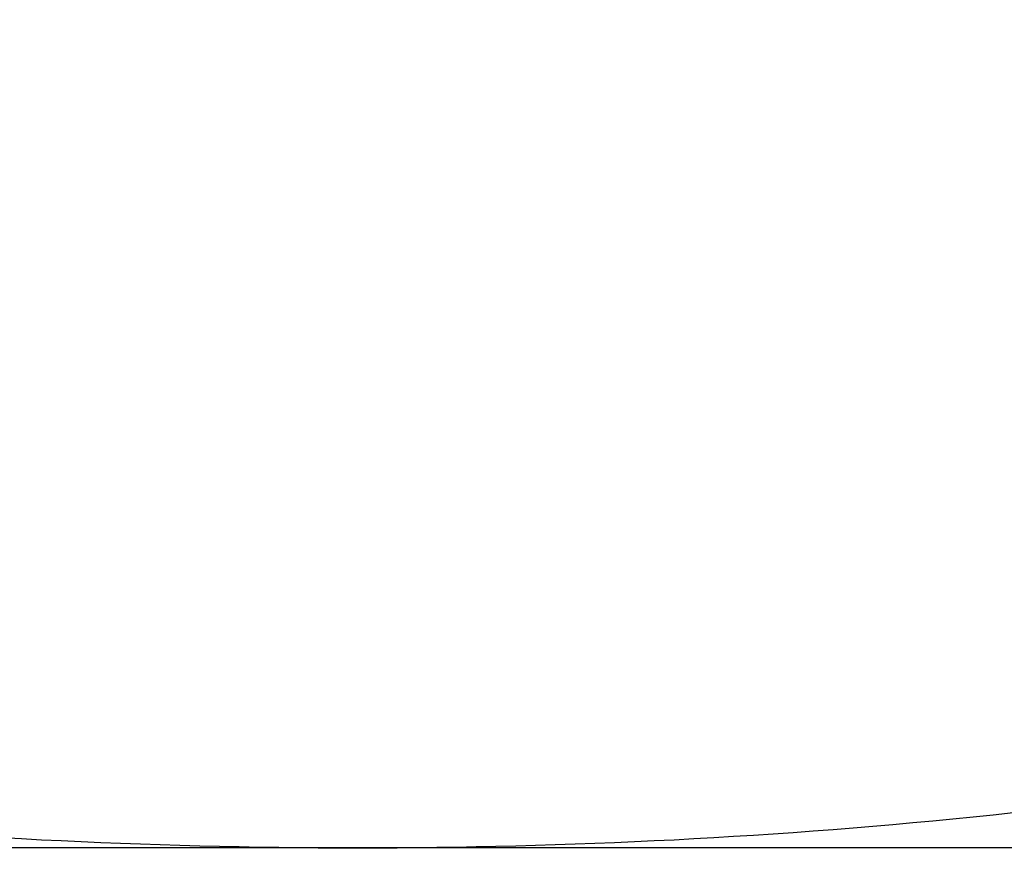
# Model space of a CAD drawing. Header units: millimetres. Extents: x 38.6 to 99.8, y -127.8 to -66.6.
# Tile 254 of 256: x 43.53867 to 43.54469, y -97.22943 to -97.22435. Entities that reach past the tile are written whole.
import ezdxf

# ---------------------------------------------------------------- set-up
doc = ezdxf.new("R2010")
doc.units = ezdxf.units.MM
doc.header["$MEASUREMENT"] = 0
doc.layers.add('Malia Hocker', color=7, linetype='Continuous', true_color=0x000000)

msp = doc.modelspace()

# ---------------------------------------------------------------- linework, layer by layer
at = {"layer": 'Malia Hocker'}
msp.add_rational_spline([(43.4974634, -97.1794134, 4.8068895), (43.4974634, -97.1294134, 4.8068895), (43.5407377, -97.1294134, 4.8319375), (43.584012, -97.1294134, 4.8569855), (43.584012, -97.1794134, 4.8569855), (43.584012, -97.2294134, 4.8569855), (43.5407377, -97.2294134, 4.8319375), (43.4974634, -97.2294134, 4.8068895), (43.4974634, -97.1794134, 4.8068895)], [1, 0.707106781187, 1, 0.707106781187, 1, 0.707106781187, 1, 0.707106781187, 1], degree=2, knots=[0, 0, 0, 0.785398, 0.785398, 1.570796, 1.570796, 2.356194, 2.356194, 3.141593, 3.141593, 3.141593], dxfattribs=at)
msp.add_open_spline([(45.0564204, -97.2294134, 3.930294), (44.9377653, -97.2294134, 3.9398009), (44.6987017, -97.2294134, 3.9806978), (44.3542959, -97.2294134, 4.1065879), (44.0351384, -97.2294134, 4.295768), (43.757835, -97.2294134, 4.539173), (43.5881978, -97.2294134, 4.754247), (43.5052423, -97.2294134, 4.8878849), (43.4771266, -97.2294134, 4.9362376), (43.439099, -97.2294134, 5.0034495), (43.3060131, -97.2294134, 5.2467522), (43.1012209, -97.2294134, 5.673284), (42.8633878, -97.2294134, 6.2730882), (42.6539026, -97.2294134, 6.9070955), (42.4693212, -97.2294134, 7.5714745), (42.3064, -97.2294134, 8.2618638), (42.1617745, -97.2294134, 8.9744234), (42.0321913, -97.2294134, 9.7049277), (41.9143498, -97.2294134, 10.4494297), (41.8050076, -97.2294134, 11.2035971), (41.7149903, -97.2294134, 11.8606155), (41.6399295, -97.2294134, 12.4172264), (41.5113933, -97.2294134, 13.374245), (41.2313047, -97.2294134, 15.4889855), (40.812349, -97.2294134, 18.7631218), (40.3327243, -97.2294134, 22.6951683), (39.8762399, -97.2294134, 26.6301998), (39.5151344, -97.2294134, 29.9117914), (39.2794445, -97.2294134, 32.1445277), (39.1706294, -97.2294134, 33.1957839), (39.0763368, -97.2294134, 34.1167036), (38.9610411, -97.2294134, 35.3008896), (38.8749241, -97.2294134, 36.4873054), (38.837453, -97.2294134, 37.2913227), (38.8227569, -97.2294134, 37.7197736), (38.8125311, -97.2294135, 38.1690523), (38.8065206, -97.2294139, 38.6274559), (38.8046329, -97.2294147, 39.088238), (38.8070511, -97.229416, 39.5497803), (38.8143676, -97.2294177, 40.0100101), (38.8274718, -97.2294197, 40.4651811), (38.8474887, -97.2294219, 40.911587), (38.8757091, -97.2294243, 41.3450382), (38.9134841, -97.2294266, 41.760921), (38.9468947, -97.2294281, 42.0310816), (38.9659647, -97.2294288, 42.1624059)], degree=3, knots=[0, 0, 0, 0, 3.571401, 7.244139, 10.959035, 14.652732, 18.263992, 19.147437, 19.366876, 19.94368, 21.463892, 27.683001, 34.131585, 40.810182, 47.708912, 54.809938, 62.08941, 69.518986, 77.067021, 84.699517, 92.380894, 96.963847, 101.5468, 121.349969, 160.960163, 200.570356, 240.186301, 279.802246, 299.611886, 307.538921, 311.509824, 327.384456, 343.231687, 347.188613, 351.533532, 356.088975, 360.673796, 365.285921, 369.910662, 374.523022, 379.090004, 383.572965, 387.930035, 392.118631, 396.098104, 396.098104, 396.098104, 396.098104], dxfattribs=at)

doc.saveas('drawing.dxf')
